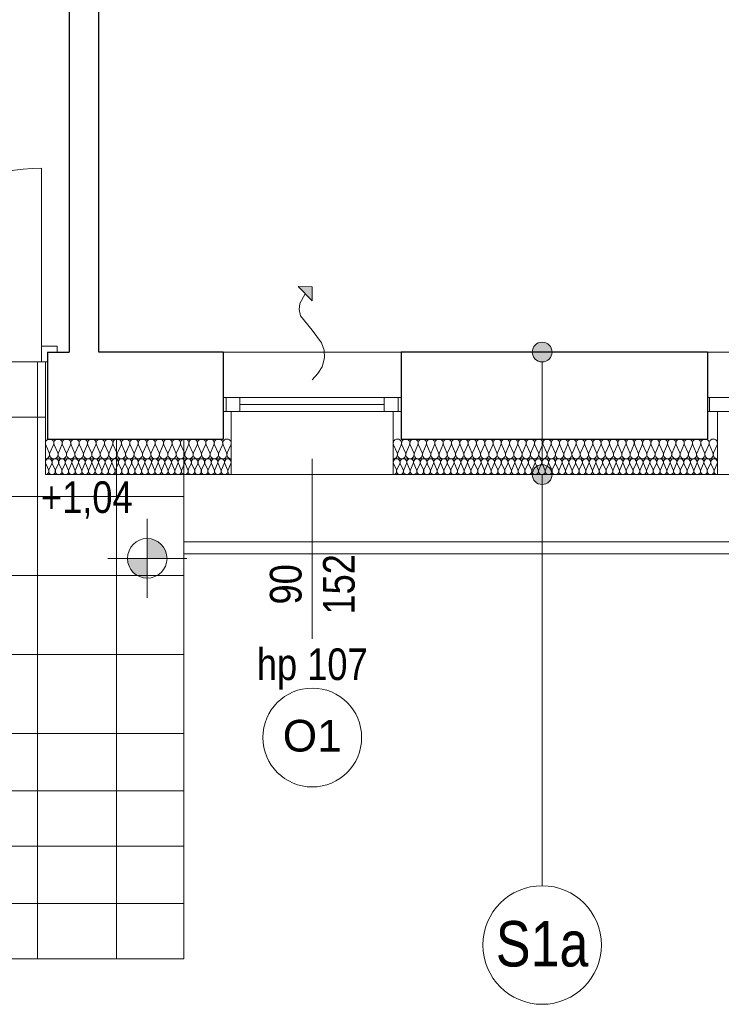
# Model space of a CAD drawing. Extents: x -558982 to 5119495, y -5290134 to 97908.
# Tile 225 of 256: x -432738 to -429188, y -23460 to -18479. Entities that reach past the tile are written whole.
import ezdxf

# ---------------------------------------------------------------- set-up
doc = ezdxf.new("R2010")
doc.units = 0
doc.header["$MEASUREMENT"] = 0
for name, color, linetype in [('A-Okna', 252, 'Continuous'), ('Arch ocieplenie', 252, 'Continuous'), ('Arch opisy', 252, 'Continuous'), ('Inwent Izolacje', 252, 'Continuous'), ('INWENT RZĘDNE', 252, 'Continuous')]:
    doc.layers.add(name, color=color, linetype=linetype)
for name, color, linetype, lineweight in [('A-Okna_Nr_Pióra__9', 252, 'Continuous', 13), ('Arch drzwi_Nr_Pióra__10', 252, 'Continuous', 18), ('Arch ocieplenie_Nr_Pióra__9', 252, 'Continuous', 13), ('Arch opisy okien_Nr_Pióra__9', 252, 'Continuous', 13), ('Arch opisy_Nr_Pióra__1', 252, 'Continuous', 25), ('Arch opisy_Nr_Pióra__21', 252, 'Continuous', 9), ('Arch opisy_Nr_Pióra__9', 252, 'Continuous', 13), ('Arch teren_Nr_Pióra__5', 252, 'Continuous', 13), ('Arch wykończenie_Nr_Pióra__3', 252, 'Continuous', 18), ('Arch wykończenie_Nr_Pióra__81', 252, 'Continuous', 9), ('Inwent Izolacje_Nr_Pióra__2', 252, 'Continuous', 13), ('INWENT RZĘDNE_Nr_Pióra__21', 252, 'Continuous', 9), ('INWENT. OKNA_Nr_Pióra__21', 252, 'Continuous', 9), ('INWENT. OKNA_Nr_Pióra__5', 252, 'Continuous', 13), ('INWENT.ŚCIANY_Nr_Pióra__1', 252, 'Continuous', 25), ('INWENT.ŚCIANY_Nr_Pióra__2', 252, 'Continuous', 13), ('INWENT.ŚCIANY_Nr_Pióra__21', 252, 'Continuous', 9), ('Istniejące schody_Nr_Pióra__5', 252, 'Continuous', 13)]:
    doc.layers.add(name, color=color, linetype=linetype, lineweight=lineweight)
doc.styles.add('GENERATED_STYLE_10', font='arial.ttf')
doc.styles.add('GENERATED_STYLE_2', font='ARIALN.TTF')
doc.styles.add('GENERATED_STYLE_5', font='ARIALN.TTF')

# ---------------------------------------------------------------- blocks, each defined once
blk = doc.blocks.new('Izolacja cieplna 14_6', base_point=(-421804.9, 22732.6))
at = {"layer": 'Arch ocieplenie_Nr_Pióra__9', "linetype": 'Continuous'}
for p, q in [((-421803.5, 22788.8), (-421789.3, 22756.5)), ((-421786.4, 22756.5), (-421772.2, 22788.8)), ((-421769.3, 22788.8), (-421755.1, 22756.5)), ((-421752.3, 22756.5), (-421738, 22788.8)), ((-421735.2, 22788.8), (-421721, 22756.5)), ((-421718.1, 22756.5), (-421703.9, 22788.8)), ((-421701, 22788.8), (-421686.8, 22756.5)), ((-421683.9, 22756.5), (-421669.7, 22788.8)), ((-421666.8, 22788.8), (-421652.6, 22756.5)), ((-421649.8, 22756.5), (-421635.5, 22788.8)), ((-421632.7, 22788.8), (-421618.5, 22756.5)), ((-421615.6, 22756.5), (-421601.4, 22788.8)), ((-421598.5, 22788.8), (-421584.3, 22756.5)), ((-421581.4, 22756.5), (-421567.2, 22788.8)), ((-421564.3, 22788.8), (-421550.1, 22756.5)), ((-421547.3, 22756.5), (-421533, 22788.8)), ((-421530.2, 22788.8), (-421516, 22756.5)), ((-421513.1, 22756.5), (-421498.9, 22788.8)), ((-421496, 22788.8), (-421481.8, 22756.5)), ((-421478.9, 22756.5), (-421464.7, 22788.8)), ((-421461.8, 22788.8), (-421447.6, 22756.5)), ((-421444.8, 22756.5), (-421430.5, 22788.8)), ((-421427.7, 22788.8), (-421413.5, 22756.5)), ((-421410.6, 22756.5), (-421396.4, 22788.8)), ((-421393.5, 22788.8), (-421379.3, 22756.5)), ((-421376.4, 22756.5), (-421362.2, 22788.8)), ((-421359.3, 22788.8), (-421345.1, 22756.5)), ((-421342.3, 22756.5), (-421328, 22788.8)), ((-421325.2, 22788.8), (-421311, 22756.5)), ((-421308.1, 22756.5), (-421293.9, 22788.8)), ((-421291, 22788.8), (-421276.8, 22756.5)), ((-421273.9, 22756.5), (-421259.7, 22788.8)), ((-421256.8, 22788.8), (-421242.6, 22756.5)), ((-421239.8, 22756.5), (-421225.5, 22788.8)), ((-421222.7, 22788.8), (-421208.5, 22756.5)), ((-421205.6, 22756.5), (-421191.4, 22788.8)), ((-421188.5, 22788.8), (-421174.3, 22756.5)), ((-421171.4, 22756.5), (-421157.2, 22788.8)), ((-421154.3, 22788.8), (-421140.1, 22756.5)), ((-421137.3, 22756.5), (-421123, 22788.8)), ((-421120.2, 22788.8), (-421106, 22756.5)), ((-421103.1, 22756.5), (-421088.9, 22788.8)), ((-421086, 22788.8), (-421071.8, 22756.5)), ((-421068.9, 22756.5), (-421054.7, 22788.8)), ((-421051.8, 22788.8), (-421037.6, 22756.5)), ((-421034.8, 22756.5), (-421020.5, 22788.8)), ((-421017.7, 22788.8), (-421003.5, 22756.5)), ((-421000.6, 22756.5), (-420986.4, 22788.8)), ((-420983.5, 22788.8), (-420969.3, 22756.5)), ((-420966.4, 22756.5), (-420952.2, 22788.8)), ((-420949.3, 22788.8), (-420935.1, 22756.5)), ((-420932.3, 22756.5), (-420918, 22788.8)), ((-420915.2, 22788.8), (-420901, 22756.5)), ((-420898.1, 22756.5), (-420883.9, 22788.8)), ((-420881, 22788.8), (-420866.8, 22756.5)), ((-420863.9, 22756.5), (-420849.7, 22788.8)), ((-420846.8, 22788.8), (-420832.6, 22756.5)), ((-420829.8, 22756.5), (-420815.5, 22788.8)), ((-420812.7, 22788.8), (-420798.5, 22756.5)), ((-420795.6, 22756.5), (-420781.4, 22788.8)), ((-420778.5, 22788.8), (-420764.3, 22756.5)), ((-420761.4, 22756.5), (-420747.2, 22788.8)), ((-420744.3, 22788.8), (-420730.1, 22756.5)), ((-420727.3, 22756.5), (-420713, 22788.8)), ((-420710.2, 22788.8), (-420696, 22756.5)), ((-420693.1, 22756.5), (-420678.9, 22788.8)), ((-420676, 22788.8), (-420661.8, 22756.5)), ((-420658.9, 22756.5), (-420644.7, 22788.8)), ((-420641.8, 22788.8), (-420627.6, 22756.5)), ((-420624.8, 22756.5), (-420610.5, 22788.8)), ((-420607.7, 22788.8), (-420593.5, 22756.5)), ((-420590.6, 22756.5), (-420576.4, 22788.8)), ((-420573.5, 22788.8), (-420559.3, 22756.5)), ((-420556.4, 22756.5), (-420542.2, 22788.8)), ((-420539.3, 22788.8), (-420525.1, 22756.5)), ((-420522.3, 22756.5), (-420508, 22788.8)), ((-420505.2, 22788.8), (-420491, 22756.5)), ((-420488.1, 22756.5), (-420473.9, 22788.8)), ((-420471, 22788.8), (-420456.8, 22756.5)), ((-420453.9, 22756.5), (-420439.7, 22788.8)), ((-420436.8, 22788.8), (-420422.6, 22756.5)), ((-420419.8, 22756.5), (-420405.5, 22788.8)), ((-420402.7, 22788.8), (-420388.5, 22756.5)), ((-420385.6, 22756.5), (-420371.4, 22788.8)), ((-420368.5, 22788.8), (-420354.3, 22756.5)), ((-420351.4, 22756.5), (-420337.2, 22788.8)), ((-420334.3, 22788.8), (-420320.1, 22756.5)), ((-420317.3, 22756.5), (-420303, 22788.8)), ((-420300.2, 22788.8), (-420286, 22756.5)), ((-420283.1, 22756.5), (-420268.9, 22788.8)), ((-420266, 22788.8), (-420251.8, 22756.5)), ((-420248.9, 22756.5), (-420234.7, 22788.8)), ((-420231.8, 22788.8), (-420217.6, 22756.5)), ((-420214.8, 22756.5), (-420200.5, 22788.8)), ((-420197.7, 22788.8), (-420183.5, 22756.5)), ((-420180.6, 22756.5), (-420166.4, 22788.8))]:
    blk.add_line(p, q, dxfattribs=at)
for centre, start_param, end_param in [((-421787.9, 22795.6), 5.870392, 9.837571), ((-421753.7, 22795.6), 5.870392, 9.837571), ((-421719.5, 22795.6), 5.870392, 9.837571), ((-421685.4, 22795.6), 5.870392, 9.837571), ((-421651.2, 22795.6), 5.870392, 9.837571), ((-421617, 22795.6), 5.870392, 9.837571), ((-421582.9, 22795.6), 5.870392, 9.837571), ((-421548.7, 22795.6), 5.870392, 9.837571), ((-421514.5, 22795.6), 5.870392, 9.837571), ((-421480.4, 22795.6), 5.870392, 9.837571), ((-421446.2, 22795.6), 5.870392, 9.837571), ((-421412, 22795.6), 5.870392, 9.837571), ((-421377.9, 22795.6), 5.870392, 9.837571), ((-421343.7, 22795.6), 5.870392, 9.837571), ((-421309.5, 22795.6), 5.870392, 9.837571), ((-421275.4, 22795.6), 5.870392, 9.837571), ((-421241.2, 22795.6), 5.870392, 9.837571), ((-421207, 22795.6), 5.870392, 9.837571), ((-421172.9, 22795.6), 5.870392, 9.837571), ((-421138.7, 22795.6), 5.870392, 9.837571), ((-421104.5, 22795.6), 5.870392, 9.837571), ((-421070.4, 22795.6), 5.870392, 9.837571), ((-421036.2, 22795.6), 5.870392, 9.837571), ((-421002, 22795.6), 5.870392, 9.837571), ((-420967.9, 22795.6), 5.870392, 9.837571), ((-420933.7, 22795.6), 5.870392, 9.837571), ((-420899.5, 22795.6), 5.870392, 9.837571), ((-420865.4, 22795.6), 5.870392, 9.837571), ((-420831.2, 22795.6), 5.870392, 9.837571), ((-420797, 22795.6), 5.870392, 9.837571), ((-420762.9, 22795.6), 5.870392, 9.837571), ((-420728.7, 22795.6), 5.870392, 9.837571), ((-420694.5, 22795.6), 5.870392, 9.837571), ((-420660.4, 22795.6), 5.870392, 9.837571), ((-420626.2, 22795.6), 5.870392, 9.837571), ((-420592, 22795.6), 5.870392, 9.837571), ((-420557.9, 22795.6), 5.870392, 9.837571), ((-420523.7, 22795.6), 5.870392, 9.837571), ((-420489.5, 22795.6), 5.870392, 9.837571), ((-420455.4, 22795.6), 5.870392, 9.837571), ((-420421.2, 22795.6), 5.870392, 9.837571), ((-420387, 22795.6), 5.870392, 9.837571), ((-420352.9, 22795.6), 5.870392, 9.837571), ((-420318.7, 22795.6), 5.870392, 9.837571), ((-420284.5, 22795.6), 5.870392, 9.837571), ((-420250.4, 22795.6), 5.870392, 9.837571), ((-420216.2, 22795.6), 5.870392, 9.837571), ((-420182, 22795.6), 5.870392, 9.837571), ((-421804.9, 22749.6), 4.712389, 6.695979), ((-421770.8, 22749.6), 2.7288, 6.695979), ((-421736.6, 22749.6), 2.7288, 6.695979), ((-421702.4, 22749.6), 2.7288, 6.695979), ((-421668.3, 22749.6), 2.7288, 6.695979), ((-421634.1, 22749.6), 2.7288, 6.695979), ((-421599.9, 22749.6), 2.7288, 6.695979), ((-421565.8, 22749.6), 2.7288, 6.695979), ((-421531.6, 22749.6), 2.7288, 6.695979), ((-421497.4, 22749.6), 2.7288, 6.695979), ((-421463.3, 22749.6), 2.7288, 6.695979), ((-421429.1, 22749.6), 2.7288, 6.695979), ((-421394.9, 22749.6), 2.7288, 6.695979), ((-421360.8, 22749.6), 2.7288, 6.695979), ((-421326.6, 22749.6), 2.7288, 6.695979), ((-421292.4, 22749.6), 2.7288, 6.695979), ((-421258.3, 22749.6), 2.7288, 6.695979), ((-421224.1, 22749.6), 2.7288, 6.695979), ((-421189.9, 22749.6), 2.7288, 6.695979), ((-421155.8, 22749.6), 2.7288, 6.695979), ((-421121.6, 22749.6), 2.7288, 6.695979), ((-421087.4, 22749.6), 2.7288, 6.695979), ((-421053.3, 22749.6), 2.7288, 6.695979), ((-421019.1, 22749.6), 2.7288, 6.695979), ((-420984.9, 22749.6), 2.7288, 6.695979), ((-420950.8, 22749.6), 2.7288, 6.695979), ((-420916.6, 22749.6), 2.7288, 6.695979), ((-420882.4, 22749.6), 2.7288, 6.695979), ((-420848.3, 22749.6), 2.7288, 6.695979), ((-420814.1, 22749.6), 2.7288, 6.695979), ((-420779.9, 22749.6), 2.7288, 6.695979), ((-420745.8, 22749.6), 2.7288, 6.695979), ((-420711.6, 22749.6), 2.7288, 6.695979), ((-420677.4, 22749.6), 2.7288, 6.695979), ((-420643.3, 22749.6), 2.7288, 6.695979), ((-420609.1, 22749.6), 2.7288, 6.695979), ((-420574.9, 22749.6), 2.7288, 6.695979), ((-420540.8, 22749.6), 2.7288, 6.695979), ((-420506.6, 22749.6), 2.7288, 6.695979), ((-420472.4, 22749.6), 2.7288, 6.695979), ((-420438.3, 22749.6), 2.7288, 6.695979), ((-420404.1, 22749.6), 2.7288, 6.695979), ((-420369.9, 22749.6), 2.7288, 6.695979), ((-420335.8, 22749.6), 2.7288, 6.695979), ((-420301.6, 22749.6), 2.7288, 6.695979), ((-420267.4, 22749.6), 2.7288, 6.695979), ((-420233.3, 22749.6), 2.7288, 6.695979), ((-420199.1, 22749.6), 2.7288, 6.695979), ((-420164.9, 22749.6), 2.7288, 4.712389)]:
    blk.add_ellipse(centre, major_axis=(17.1, 0), ratio=0.995959, start_param=start_param, end_param=end_param, dxfattribs=at)
blk = doc.blocks.new('Izolacja cieplna 14_7', base_point=(-423564.9, 22732.6))
at = {"layer": 'Arch ocieplenie_Nr_Pióra__9', "linetype": 'Continuous'}
for p, q in [((-423563.5, 22788.8), (-423549.6, 22756.5)), ((-423546.8, 22756.5), (-423532.8, 22788.8)), ((-423530, 22788.8), (-423516, 22756.5)), ((-423513.2, 22756.5), (-423499.2, 22788.8)), ((-423496.4, 22788.8), (-423482.4, 22756.5)), ((-423479.6, 22756.5), (-423465.6, 22788.8)), ((-423462.8, 22788.8), (-423448.9, 22756.5)), ((-423446, 22756.5), (-423432.1, 22788.8)), ((-423429.3, 22788.8), (-423415.3, 22756.5)), ((-423412.5, 22756.5), (-423398.5, 22788.8)), ((-423395.7, 22788.8), (-423381.7, 22756.5)), ((-423378.9, 22756.5), (-423364.9, 22788.8)), ((-423362.1, 22788.8), (-423348.1, 22756.5)), ((-423345.3, 22756.5), (-423331.4, 22788.8)), ((-423328.5, 22788.8), (-423314.6, 22756.5)), ((-423311.8, 22756.5), (-423297.8, 22788.8)), ((-423295, 22788.8), (-423281, 22756.5)), ((-423278.2, 22756.5), (-423264.2, 22788.8)), ((-423261.4, 22788.8), (-423247.4, 22756.5)), ((-423244.6, 22756.5), (-423230.6, 22788.8)), ((-423227.8, 22788.8), (-423213.9, 22756.5)), ((-423211, 22756.5), (-423197.1, 22788.8)), ((-423194.3, 22788.8), (-423180.3, 22756.5)), ((-423177.5, 22756.5), (-423163.5, 22788.8)), ((-423160.7, 22788.8), (-423146.7, 22756.5)), ((-423143.9, 22756.5), (-423129.9, 22788.8)), ((-423127.1, 22788.8), (-423113.1, 22756.5)), ((-423110.3, 22756.5), (-423096.4, 22788.8)), ((-423093.5, 22788.8), (-423079.6, 22756.5)), ((-423076.8, 22756.5), (-423062.8, 22788.8)), ((-423060, 22788.8), (-423046, 22756.5)), ((-423043.2, 22756.5), (-423029.2, 22788.8)), ((-423026.4, 22788.8), (-423012.4, 22756.5)), ((-423009.6, 22756.5), (-422995.6, 22788.8)), ((-422992.8, 22788.8), (-422978.9, 22756.5)), ((-422976, 22756.5), (-422962.1, 22788.8)), ((-422959.3, 22788.8), (-422945.3, 22756.5)), ((-422942.5, 22756.5), (-422928.5, 22788.8)), ((-422925.7, 22788.8), (-422911.7, 22756.5)), ((-422908.9, 22756.5), (-422894.9, 22788.8)), ((-422892.1, 22788.8), (-422878.1, 22756.5)), ((-422875.3, 22756.5), (-422861.4, 22788.8)), ((-422858.5, 22788.8), (-422844.6, 22756.5)), ((-422841.8, 22756.5), (-422827.8, 22788.8)), ((-422825, 22788.8), (-422811, 22756.5)), ((-422808.2, 22756.5), (-422794.2, 22788.8)), ((-422791.4, 22788.8), (-422777.4, 22756.5)), ((-422774.6, 22756.5), (-422760.6, 22788.8)), ((-422757.8, 22788.8), (-422743.9, 22756.5)), ((-422741, 22756.5), (-422727.1, 22788.8)), ((-422724.3, 22788.8), (-422710.3, 22756.5)), ((-422707.5, 22756.5), (-422693.5, 22788.8)), ((-422690.7, 22788.8), (-422676.7, 22756.5)), ((-422673.9, 22756.5), (-422659.9, 22788.8)), ((-422657.1, 22788.8), (-422643.1, 22756.5)), ((-422640.3, 22756.5), (-422626.4, 22788.8))]:
    blk.add_line(p, q, dxfattribs=at)
for centre, start_param, end_param in [((-423548.2, 22795.6), 4.299595, 8.266775), ((-423514.6, 22795.6), 4.299595, 8.266775), ((-423481, 22795.6), 4.299595, 8.266775), ((-423447.4, 22795.6), 4.299595, 8.266775), ((-423413.9, 22795.6), 4.299595, 8.266775), ((-423380.3, 22795.6), 4.299595, 8.266775), ((-423346.7, 22795.6), 4.299595, 8.266775), ((-423313.2, 22795.6), 4.299595, 8.266775), ((-423279.6, 22795.6), 4.299595, 8.266775), ((-423246, 22795.6), 4.299595, 8.266775), ((-423212.4, 22795.6), 4.299595, 8.266775), ((-423178.9, 22795.6), 4.299595, 8.266775), ((-423145.3, 22795.6), 4.299595, 8.266775), ((-423111.7, 22795.6), 4.299595, 8.266775), ((-423078.2, 22795.6), 4.299595, 8.266775), ((-423044.6, 22795.6), 4.299595, 8.266775), ((-423011, 22795.6), 4.299595, 8.266775), ((-422977.4, 22795.6), 4.299595, 8.266775), ((-422943.9, 22795.6), 4.299595, 8.266775), ((-422910.3, 22795.6), 4.299595, 8.266775), ((-422876.7, 22795.6), 4.299595, 8.266775), ((-422843.2, 22795.6), 4.299595, 8.266775), ((-422809.6, 22795.6), 4.299595, 8.266775), ((-422776, 22795.6), 4.299595, 8.266775), ((-422742.4, 22795.6), 4.299595, 8.266775), ((-422708.9, 22795.6), 4.299595, 8.266775), ((-422675.3, 22795.6), 4.299595, 8.266775), ((-422641.7, 22795.6), 4.299595, 8.266775), ((-423564.9, 22749.6), 3.141593, 5.125182), ((-423531.4, 22749.6), 1.158004, 5.125183), ((-423497.8, 22749.6), 1.158004, 5.125183), ((-423464.2, 22749.6), 1.158004, 5.125183), ((-423430.7, 22749.6), 1.158004, 5.125183), ((-423397.1, 22749.6), 1.158004, 5.125183), ((-423363.5, 22749.6), 1.158004, 5.125183), ((-423329.9, 22749.6), 1.158004, 5.125183), ((-423296.4, 22749.6), 1.158004, 5.125183), ((-423262.8, 22749.6), 1.158004, 5.125183), ((-423229.2, 22749.6), 1.158004, 5.125183), ((-423195.7, 22749.6), 1.158004, 5.125183), ((-423162.1, 22749.6), 1.158004, 5.125183), ((-423128.5, 22749.6), 1.158004, 5.125183), ((-423094.9, 22749.6), 1.158004, 5.125183), ((-423061.4, 22749.6), 1.158004, 5.125183), ((-423027.8, 22749.6), 1.158004, 5.125183), ((-422994.2, 22749.6), 1.158004, 5.125183), ((-422960.7, 22749.6), 1.158004, 5.125183), ((-422927.1, 22749.6), 1.158004, 5.125183), ((-422893.5, 22749.6), 1.158004, 5.125183), ((-422859.9, 22749.6), 1.158004, 5.125183), ((-422826.4, 22749.6), 1.158004, 5.125183), ((-422792.8, 22749.6), 1.158004, 5.125183), ((-422759.2, 22749.6), 1.158004, 5.125183), ((-422725.7, 22749.6), 1.158004, 5.125183), ((-422692.1, 22749.6), 1.158004, 5.125183), ((-422658.5, 22749.6), 1.158004, 5.125183), ((-422624.9, 22749.6), 1.158004, 3.141593)]:
    blk.add_ellipse(centre, major_axis=(0, 17), ratio=0.986557, start_param=start_param, end_param=end_param, dxfattribs=at)
blk = doc.blocks.new('Izolacja cieplna 14_258', base_point=(-423564.9, 22812.6))
at = {"layer": 'Inwent Izolacje_Nr_Pióra__2', "linetype": 'Continuous'}
for p, q in [((-423563.2, 22882.8), (-423545.4, 22842.4)), ((-423541.8, 22842.4), (-423524, 22882.8)), ((-423520.4, 22882.8), (-423502.7, 22842.4)), ((-423499.1, 22842.4), (-423481.3, 22882.8)), ((-423477.7, 22882.8), (-423459.9, 22842.4)), ((-423456.3, 22842.4), (-423438.6, 22882.8)), ((-423435, 22882.8), (-423417.2, 22842.4)), ((-423413.6, 22842.4), (-423395.8, 22882.8)), ((-423392.2, 22882.8), (-423374.5, 22842.4)), ((-423370.9, 22842.4), (-423353.1, 22882.8)), ((-423349.5, 22882.8), (-423331.7, 22842.4)), ((-423328.2, 22842.4), (-423310.4, 22882.8)), ((-423306.8, 22882.8), (-423289, 22842.4)), ((-423285.4, 22842.4), (-423267.7, 22882.8)), ((-423264.1, 22882.8), (-423246.3, 22842.4)), ((-423242.7, 22842.4), (-423224.9, 22882.8)), ((-423221.3, 22882.8), (-423203.6, 22842.4)), ((-423200, 22842.4), (-423182.2, 22882.8)), ((-423178.6, 22882.8), (-423160.8, 22842.4)), ((-423157.2, 22842.4), (-423139.5, 22882.8)), ((-423135.9, 22882.8), (-423118.1, 22842.4)), ((-423114.5, 22842.4), (-423096.7, 22882.8)), ((-423093.2, 22882.8), (-423075.4, 22842.4)), ((-423071.8, 22842.4), (-423054, 22882.8)), ((-423050.4, 22882.8), (-423032.7, 22842.4)), ((-423029.1, 22842.4), (-423011.3, 22882.8)), ((-423007.7, 22882.8), (-422989.9, 22842.4)), ((-422986.3, 22842.4), (-422968.6, 22882.8)), ((-422965, 22882.8), (-422947.2, 22842.4)), ((-422943.6, 22842.4), (-422925.8, 22882.8)), ((-422922.2, 22882.8), (-422904.5, 22842.4)), ((-422900.9, 22842.4), (-422883.1, 22882.8)), ((-422879.5, 22882.8), (-422861.7, 22842.4)), ((-422858.2, 22842.4), (-422840.4, 22882.8)), ((-422836.8, 22882.8), (-422819, 22842.4)), ((-422815.4, 22842.4), (-422797.7, 22882.8)), ((-422794.1, 22882.8), (-422776.3, 22842.4)), ((-422772.7, 22842.4), (-422754.9, 22882.8)), ((-422751.3, 22882.8), (-422733.6, 22842.4)), ((-422730, 22842.4), (-422712.2, 22882.8)), ((-422708.6, 22882.8), (-422690.8, 22842.4)), ((-422687.2, 22842.4), (-422669.5, 22882.8)), ((-422665.9, 22882.8), (-422648.1, 22842.4)), ((-422644.5, 22842.4), (-422626.7, 22882.8))]:
    blk.add_line(p, q, dxfattribs=at)
for centre, start_param, end_param in [((-423543.6, 22891.3), 5.870392, 9.837571), ((-423500.9, 22891.3), 5.870392, 9.837571), ((-423458.1, 22891.3), 5.870392, 9.837571), ((-423415.4, 22891.3), 5.870392, 9.837571), ((-423372.7, 22891.3), 5.870392, 9.837571), ((-423329.9, 22891.3), 5.870392, 9.837571), ((-423287.2, 22891.3), 5.870392, 9.837571), ((-423244.5, 22891.3), 5.870392, 9.837571), ((-423201.8, 22891.3), 5.870392, 9.837571), ((-423159, 22891.3), 5.870392, 9.837571), ((-423116.3, 22891.3), 5.870392, 9.837571), ((-423073.6, 22891.3), 5.870392, 9.837571), ((-423030.9, 22891.3), 5.870392, 9.837571), ((-422988.1, 22891.3), 5.870392, 9.837571), ((-422945.4, 22891.3), 5.870392, 9.837571), ((-422902.7, 22891.3), 5.870392, 9.837571), ((-422859.9, 22891.3), 5.870392, 9.837571), ((-422817.2, 22891.3), 5.870392, 9.837571), ((-422774.5, 22891.3), 5.870392, 9.837571), ((-422731.8, 22891.3), 5.870392, 9.837571), ((-422689, 22891.3), 5.870392, 9.837571), ((-422646.3, 22891.3), 5.870392, 9.837571), ((-423564.9, 22833.9), 4.712389, 6.695979), ((-423522.2, 22833.9), 2.7288, 6.695979), ((-423479.5, 22833.9), 2.7288, 6.695979), ((-423436.8, 22833.9), 2.7288, 6.695979), ((-423394, 22833.9), 2.7288, 6.695979), ((-423351.3, 22833.9), 2.7288, 6.695979), ((-423308.6, 22833.9), 2.7288, 6.695979), ((-423265.9, 22833.9), 2.7288, 6.695979), ((-423223.1, 22833.9), 2.7288, 6.695979), ((-423180.4, 22833.9), 2.7288, 6.695979), ((-423137.7, 22833.9), 2.7288, 6.695979), ((-423094.9, 22833.9), 2.7288, 6.695979), ((-423052.2, 22833.9), 2.7288, 6.695979), ((-423009.5, 22833.9), 2.7288, 6.695979), ((-422966.8, 22833.9), 2.7288, 6.695979), ((-422924, 22833.9), 2.7288, 6.695979), ((-422881.3, 22833.9), 2.7288, 6.695979), ((-422838.6, 22833.9), 2.7288, 6.695979), ((-422795.9, 22833.9), 2.7288, 6.695979), ((-422753.1, 22833.9), 2.7288, 6.695979), ((-422710.4, 22833.9), 2.7288, 6.695979), ((-422667.7, 22833.9), 2.7288, 6.695979), ((-422624.9, 22833.9), 2.7288, 4.712389)]:
    blk.add_ellipse(centre, major_axis=(21.4, 0), ratio=0.995514, start_param=start_param, end_param=end_param, dxfattribs=at)
blk = doc.blocks.new('Izolacja cieplna 14_259', base_point=(-421804.9, 22812.6))
at = {"layer": 'Inwent Izolacje_Nr_Pióra__2', "linetype": 'Continuous'}
for p, q in [((-421803.2, 22882.8), (-421785.7, 22842.4)), ((-421782.2, 22842.4), (-421764.7, 22882.8)), ((-421761.1, 22882.8), (-421743.6, 22842.4)), ((-421740.1, 22842.4), (-421722.6, 22882.8)), ((-421719.1, 22882.8), (-421701.6, 22842.4)), ((-421698.1, 22842.4), (-421680.6, 22882.8)), ((-421677, 22882.8), (-421659.5, 22842.4)), ((-421656, 22842.4), (-421638.5, 22882.8)), ((-421635, 22882.8), (-421617.5, 22842.4)), ((-421614, 22842.4), (-421596.5, 22882.8)), ((-421592.9, 22882.8), (-421575.4, 22842.4)), ((-421571.9, 22842.4), (-421554.4, 22882.8)), ((-421550.9, 22882.8), (-421533.4, 22842.4)), ((-421529.8, 22842.4), (-421512.4, 22882.8)), ((-421508.8, 22882.8), (-421491.3, 22842.4)), ((-421487.8, 22842.4), (-421470.3, 22882.8)), ((-421466.8, 22882.8), (-421449.3, 22842.4)), ((-421445.7, 22842.4), (-421428.3, 22882.8)), ((-421424.7, 22882.8), (-421407.2, 22842.4)), ((-421403.7, 22842.4), (-421386.2, 22882.8)), ((-421382.7, 22882.8), (-421365.2, 22842.4)), ((-421361.6, 22842.4), (-421344.1, 22882.8)), ((-421340.6, 22882.8), (-421323.1, 22842.4)), ((-421319.6, 22842.4), (-421302.1, 22882.8)), ((-421298.6, 22882.8), (-421281.1, 22842.4)), ((-421277.5, 22842.4), (-421260, 22882.8)), ((-421256.5, 22882.8), (-421239, 22842.4)), ((-421235.5, 22842.4), (-421218, 22882.8)), ((-421214.5, 22882.8), (-421197, 22842.4)), ((-421193.4, 22842.4), (-421175.9, 22882.8)), ((-421172.4, 22882.8), (-421154.9, 22842.4)), ((-421151.4, 22842.4), (-421133.9, 22882.8)), ((-421130.4, 22882.8), (-421112.9, 22842.4)), ((-421109.3, 22842.4), (-421091.8, 22882.8)), ((-421088.3, 22882.8), (-421070.8, 22842.4)), ((-421067.3, 22842.4), (-421049.8, 22882.8)), ((-421046.3, 22882.8), (-421028.8, 22842.4)), ((-421025.2, 22842.4), (-421007.7, 22882.8)), ((-421004.2, 22882.8), (-420986.7, 22842.4)), ((-420983.2, 22842.4), (-420965.7, 22882.8)), ((-420962.2, 22882.8), (-420944.7, 22842.4)), ((-420941.1, 22842.4), (-420923.6, 22882.8)), ((-420920.1, 22882.8), (-420902.6, 22842.4)), ((-420899.1, 22842.4), (-420881.6, 22882.8)), ((-420878.1, 22882.8), (-420860.6, 22842.4)), ((-420857, 22842.4), (-420839.5, 22882.8)), ((-420836, 22882.8), (-420818.5, 22842.4)), ((-420815, 22842.4), (-420797.5, 22882.8)), ((-420793.9, 22882.8), (-420776.5, 22842.4)), ((-420772.9, 22842.4), (-420755.4, 22882.8)), ((-420751.9, 22882.8), (-420734.4, 22842.4)), ((-420730.9, 22842.4), (-420713.4, 22882.8)), ((-420709.8, 22882.8), (-420692.4, 22842.4)), ((-420688.8, 22842.4), (-420671.3, 22882.8)), ((-420667.8, 22882.8), (-420650.3, 22842.4)), ((-420646.8, 22842.4), (-420629.3, 22882.8)), ((-420625.7, 22882.8), (-420608.3, 22842.4)), ((-420604.7, 22842.4), (-420587.2, 22882.8)), ((-420583.7, 22882.8), (-420566.2, 22842.4)), ((-420562.7, 22842.4), (-420545.2, 22882.8)), ((-420541.6, 22882.8), (-420524.1, 22842.4)), ((-420520.6, 22842.4), (-420503.1, 22882.8)), ((-420499.6, 22882.8), (-420482.1, 22842.4)), ((-420478.6, 22842.4), (-420461.1, 22882.8)), ((-420457.5, 22882.8), (-420440, 22842.4)), ((-420436.5, 22842.4), (-420419, 22882.8)), ((-420415.5, 22882.8), (-420398, 22842.4)), ((-420394.5, 22842.4), (-420377, 22882.8)), ((-420373.4, 22882.8), (-420355.9, 22842.4)), ((-420352.4, 22842.4), (-420334.9, 22882.8)), ((-420331.4, 22882.8), (-420313.9, 22842.4)), ((-420310.4, 22842.4), (-420292.9, 22882.8)), ((-420289.3, 22882.8), (-420271.8, 22842.4)), ((-420268.3, 22842.4), (-420250.8, 22882.8)), ((-420247.3, 22882.8), (-420229.8, 22842.4)), ((-420226.3, 22842.4), (-420208.8, 22882.8)), ((-420205.2, 22882.8), (-420187.7, 22842.4)), ((-420184.2, 22842.4), (-420166.7, 22882.8))]:
    blk.add_line(p, q, dxfattribs=at)
for centre, start_param, end_param in [((-421783.9, 22891.3), 4.299595, 8.266775), ((-421741.9, 22891.3), 4.299595, 8.266775), ((-421699.8, 22891.3), 4.299595, 8.266775), ((-421657.8, 22891.3), 4.299595, 8.266775), ((-421615.7, 22891.3), 4.299595, 8.266775), ((-421573.7, 22891.3), 4.299595, 8.266775), ((-421531.6, 22891.3), 4.299595, 8.266775), ((-421489.6, 22891.3), 4.299595, 8.266775), ((-421447.5, 22891.3), 4.299595, 8.266775), ((-421405.5, 22891.3), 4.299595, 8.266775), ((-421363.4, 22891.3), 4.299595, 8.266775), ((-421321.4, 22891.3), 4.299595, 8.266775), ((-421279.3, 22891.3), 4.299595, 8.266775), ((-421237.3, 22891.3), 4.299595, 8.266775), ((-421195.2, 22891.3), 4.299595, 8.266775), ((-421153.2, 22891.3), 4.299595, 8.266775), ((-421111.1, 22891.3), 4.299595, 8.266775), ((-421069, 22891.3), 4.299595, 8.266775), ((-421027, 22891.3), 4.299595, 8.266775), ((-420984.9, 22891.3), 4.299595, 8.266775), ((-420942.9, 22891.3), 4.299595, 8.266775), ((-420900.8, 22891.3), 4.299595, 8.266775), ((-420858.8, 22891.3), 4.299595, 8.266775), ((-420816.7, 22891.3), 4.299595, 8.266775), ((-420774.7, 22891.3), 4.299595, 8.266775), ((-420732.6, 22891.3), 4.299595, 8.266775), ((-420690.6, 22891.3), 4.299595, 8.266775), ((-420648.5, 22891.3), 4.299595, 8.266775), ((-420606.5, 22891.3), 4.299595, 8.266775), ((-420564.4, 22891.3), 4.299595, 8.266775), ((-420522.4, 22891.3), 4.299595, 8.266775), ((-420480.3, 22891.3), 4.299595, 8.266775), ((-420438.3, 22891.3), 4.299595, 8.266775), ((-420396.2, 22891.3), 4.299595, 8.266775), ((-420354.2, 22891.3), 4.299595, 8.266775), ((-420312.1, 22891.3), 4.299595, 8.266775), ((-420270.1, 22891.3), 4.299595, 8.266775), ((-420228, 22891.3), 4.299595, 8.266775), ((-420186, 22891.3), 4.299595, 8.266775), ((-421804.9, 22833.9), 3.141593, 5.125182), ((-421762.9, 22833.9), 1.158004, 5.125183), ((-421720.8, 22833.9), 1.158004, 5.125183), ((-421678.8, 22833.9), 1.158004, 5.125183), ((-421636.7, 22833.9), 1.158004, 5.125183), ((-421594.7, 22833.9), 1.158004, 5.125183), ((-421552.6, 22833.9), 1.158004, 5.125183), ((-421510.6, 22833.9), 1.158004, 5.125183), ((-421468.5, 22833.9), 1.158004, 5.125183), ((-421426.5, 22833.9), 1.158004, 5.125183), ((-421384.4, 22833.9), 1.158004, 5.125183), ((-421342.4, 22833.9), 1.158004, 5.125183), ((-421300.3, 22833.9), 1.158004, 5.125183), ((-421258.3, 22833.9), 1.158004, 5.125183), ((-421216.2, 22833.9), 1.158004, 5.125183), ((-421174.2, 22833.9), 1.158004, 5.125183), ((-421132.1, 22833.9), 1.158004, 5.125183), ((-421090.1, 22833.9), 1.158004, 5.125183), ((-421048, 22833.9), 1.158004, 5.125183), ((-421006, 22833.9), 1.158004, 5.125183), ((-420963.9, 22833.9), 1.158004, 5.125183), ((-420921.9, 22833.9), 1.158004, 5.125183), ((-420879.8, 22833.9), 1.158004, 5.125183), ((-420837.8, 22833.9), 1.158004, 5.125183), ((-420795.7, 22833.9), 1.158004, 5.125183), ((-420753.7, 22833.9), 1.158004, 5.125183), ((-420711.6, 22833.9), 1.158004, 5.125183), ((-420669.6, 22833.9), 1.158004, 5.125183), ((-420627.5, 22833.9), 1.158004, 5.125183), ((-420585.5, 22833.9), 1.158004, 5.125183), ((-420543.4, 22833.9), 1.158004, 5.125183), ((-420501.4, 22833.9), 1.158004, 5.125183), ((-420459.3, 22833.9), 1.158004, 5.125183), ((-420417.3, 22833.9), 1.158004, 5.125183), ((-420375.2, 22833.9), 1.158004, 5.125183), ((-420333.2, 22833.9), 1.158004, 5.125183), ((-420291.1, 22833.9), 1.158004, 5.125183), ((-420249.1, 22833.9), 1.158004, 5.125183), ((-420207, 22833.9), 1.158004, 5.125183), ((-420164.9, 22833.9), 1.158004, 3.141593)]:
    blk.add_ellipse(centre, major_axis=(0, 21.3), ratio=0.988613, start_param=start_param, end_param=end_param, dxfattribs=at)
blk = doc.blocks.new('Krzywa_6', base_point=(-422214.9, 23212.6))
at = {"layer": 'A-Okna_Nr_Pióra__9', "linetype": 'Continuous'}
blk.add_hatch(color=256, dxfattribs=at).paths.add_polyline_path([(-422214.9, 23683.2), (-422215.4, 23612.5), (-422285.7, 23683.6)], flags=0)
for p, q in [((-422214.9, 23683.2), (-422285.7, 23683.6)), ((-422215.4, 23612.5), (-422285.7, 23683.6)), ((-422214.9, 23683.2), (-422215.4, 23612.5))]:
    blk.add_line(p, q, dxfattribs=at)
at = {"layer": 'A-Okna_Nr_Pióra__9', "linetype": 'Continuous', "flags": 128}
blk.add_lwpolyline([(-422214.9, 23212.6), (-422185.8, 23243.8), (-422164.5, 23278.8), (-422152.3, 23323.5), (-422154.9, 23362.2), (-422167.8, 23398.7), (-422214.9, 23463.2), (-422274.6, 23536.5), (-422281.7, 23568.5), (-422277.7, 23598.4), (-422250.5, 23648)], dxfattribs=at)
blk = doc.blocks.new('Koty wysokościowe_16', base_point=(-423049.5, 22308.9))
at = {"layer": 'INWENT RZĘDNE_Nr_Pióra__21', "linetype": 'Continuous'}
for points in [[(-423049.5, 22308.9), (-422949.5, 22308.9), (-422957.1, 22347.2), (-422978.8, 22379.6), (-423011.2, 22401.3), (-423049.5, 22408.9)], [(-423049.5, 22308.9), (-423149.5, 22308.9), (-423141.9, 22270.7), (-423120.2, 22238.2), (-423087.8, 22216.5), (-423049.5, 22208.9)]]:
    blk.add_hatch(color=256, dxfattribs=at).paths.add_polyline_path(points, flags=0)
for p, q in [((-423049.5, 22108.9), (-423049.5, 22508.9)), ((-423249.5, 22308.9), (-422849.5, 22308.9))]:
    blk.add_line(p, q, dxfattribs=at)
blk.add_circle((-423049.5, 22308.9), 100, dxfattribs=at)
at = {"layer": 'INWENT RZĘDNE_Nr_Pióra__21', "insert": (-423587.3, 22508.9), "char_height": 160, "attachment_point": 7, "style": 'GENERATED_STYLE_2'}
blk.add_mtext('{+1,04}', dxfattribs=at)
blk = doc.blocks.new('Linia_52', base_point=(-421051.8, 22732.6))
at = {"layer": 'Arch opisy_Nr_Pióra__21', "linetype": 'Continuous'}
blk.add_line((-421051.8, 22732.6), (-421051.8, 20652.8), dxfattribs=at)
blk.add_circle((-421051.8, 20352.8), 300, dxfattribs=at)
blk = doc.blocks.new('Linia_53', base_point=(-421051.8, 23352.6))
at = {"layer": 'Arch opisy_Nr_Pióra__21', "linetype": 'Continuous'}
for points in [[(-421001.8, 23352.6), (-421005.6, 23371.7), (-421016.4, 23388), (-421032.7, 23398.8), (-421051.8, 23402.6), (-421070.9, 23398.8), (-421087.1, 23388), (-421098, 23371.7), (-421101.8, 23352.6), (-421098, 23333.5), (-421087.1, 23317.3), (-421070.9, 23306.4), (-421051.8, 23302.6), (-421032.7, 23306.4), (-421016.4, 23317.3), (-421005.6, 23333.5)], [(-421001.8, 22732.6), (-421005.6, 22751.7), (-421016.4, 22768), (-421032.7, 22778.8), (-421051.8, 22782.6), (-421070.9, 22778.8), (-421087.1, 22768), (-421098, 22751.7), (-421101.8, 22732.6), (-421098, 22713.5), (-421087.1, 22697.3), (-421070.9, 22686.4), (-421051.8, 22682.6), (-421032.7, 22686.4), (-421016.4, 22697.3), (-421005.6, 22713.5)]]:
    blk.add_hatch(color=256, dxfattribs=at).paths.add_polyline_path(points, flags=0)
blk.add_line((-421051.8, 23302.6), (-421051.8, 22782.6), dxfattribs=at)
for centre in [(-421051.8, 23352.6), (-421051.8, 22732.6)]:
    blk.add_circle(centre, 50, dxfattribs=at)

msp = doc.modelspace()

# ---------------------------------------------------------------- linework, layer by layer
at = {"layer": 'Arch drzwi_Nr_Pióra__10', "linetype": 'Continuous'}
for p, q in [((-432627.5, -20130.6), (-432627.5, -19230.6)), ((-432547.5, -20130.6), (-432627.5, -20130.6)), ((-432627.5, -20130.6), (-432627.5, -20210.6)), ((-432547.5, -20130.6), (-432547.5, -20160.6)), ((-432627.5, -20210.6), (-432597.5, -20210.6))]:
    msp.add_line(p, q, dxfattribs=at)
msp.add_arc((-432627.5, -20130.6), 900, 90, 180, dxfattribs=at)
at = {"layer": 'Arch opisy_Nr_Pióra__9', "linetype": 'Continuous'}
msp.add_circle((-431257.5, -22110.6), 250, dxfattribs=at)
at = {"layer": 'Arch teren_Nr_Pióra__5', "linetype": 'Continuous'}
for p, q in [((-423861.2, -21120.6), (-431907.5, -21120.6)), ((-423801.1, -21180.6), (-431907.5, -21180.6))]:
    msp.add_line(p, q, dxfattribs=at)
at = {"layer": 'Arch wykończenie_Nr_Pióra__3', "linetype": 'Continuous'}
for p, q in [((-432607.5, -20210.6), (-432607.5, -20780.6)), ((-431667.5, -20780.6), (-431667.5, -20460.6)), ((-430847.5, -20780.6), (-430847.5, -20460.6)), ((-429207.5, -20780.6), (-429207.5, -20460.6)), ((-432607.5, -20780.6), (-431667.5, -20780.6)), ((-430847.5, -20780.6), (-429207.5, -20780.6))]:
    msp.add_line(p, q, dxfattribs=at)
at = {"layer": 'Arch wykończenie_Nr_Pióra__81', "linetype": 'Continuous'}
for p, q in [((-433527.5, -20210.6), (-432627.5, -20210.6)), ((-432647.5, -20210.6), (-432647.5, -23230.6)), ((-432607.5, -20490.6), (-433547.5, -20490.6)), ((-431907.5, -20890.6), (-438897.5, -20890.6)), ((-431907.5, -21290.6), (-438897.5, -21290.6)), ((-431907.5, -21690.6), (-438897.5, -21690.6)), ((-432247.5, -22090.6), (-432247.5, -23230.6))]:
    msp.add_line(p, q, dxfattribs=at)
at = {"layer": 'INWENT. OKNA_Nr_Pióra__5', "linetype": 'Continuous'}
for p, q in [((-431707.5, -20390.6), (-430807.5, -20390.6)), ((-431693.5, -20390.6), (-431693.5, -20460.6)), ((-431623.5, -20390.6), (-431623.5, -20460.6)), ((-430893.5, -20390.6), (-430893.5, -20460.6)), ((-430823.5, -20390.6), (-430823.5, -20460.6)), ((-429252.5, -20390.6), (-428372.5, -20390.6)), ((-429248.5, -20390.6), (-429248.5, -20460.6)), ((-431707.5, -20460.6), (-430807.5, -20460.6)), ((-431623.5, -20425.6), (-430893.5, -20425.6)), ((-429252.5, -20460.6), (-428372.5, -20460.6)), ((-431257.5, -20700.6), (-431257.5, -21610.6))]:
    msp.add_line(p, q, dxfattribs=at)
at = {"layer": 'INWENT.ŚCIANY_Nr_Pióra__1', "linetype": 'Continuous'}
for p, q in [((-432487.5, -16200.6), (-432487.5, -20160.6)), ((-432337.5, -20160.6), (-432337.5, -16500.6)), ((-432597.5, -20160.6), (-432597.5, -20600.6)), ((-432597.5, -20160.6), (-432487.5, -20160.6)), ((-431707.5, -20160.6), (-432337.5, -20160.6)), ((-431707.5, -20160.6), (-431707.5, -20600.6)), ((-430807.5, -20160.6), (-430807.5, -20600.6)), ((-429257.5, -20160.6), (-430807.5, -20160.6)), ((-429257.5, -20160.6), (-429257.5, -20600.6)), ((-432597.5, -20600.6), (-431707.5, -20600.6)), ((-430807.5, -20600.6), (-429257.5, -20600.6))]:
    msp.add_line(p, q, dxfattribs=at)
at = {"layer": 'INWENT.ŚCIANY_Nr_Pióra__2', "linetype": 'Continuous'}
for p, q in [((-432607.5, -20700.6), (-431667.5, -20700.6)), ((-430847.5, -20700.6), (-429207.5, -20700.6))]:
    msp.add_line(p, q, dxfattribs=at)
at = {"layer": 'INWENT.ŚCIANY_Nr_Pióra__21', "linetype": 'Continuous'}
for p, q in [((-431707.5, -20160.6), (-430807.5, -20160.6)), ((-429257.5, -20160.6), (-428367.5, -20160.6)), ((-431667.5, -20780.6), (-430847.5, -20780.6)), ((-429207.5, -20780.6), (-428417.5, -20780.6))]:
    msp.add_line(p, q, dxfattribs=at)
at = {"layer": 'Istniejące schody_Nr_Pióra__5', "linetype": 'Continuous'}
for p, q in [((-432247.5, -20600.6), (-432247.5, -22090.6)), ((-431907.5, -22090.6), (-431907.5, -20600.6)), ((-431907.5, -22090.6), (-434117.5, -22090.6)), ((-432247.5, -22090.6), (-431907.5, -22090.6)), ((-431907.5, -23230.6), (-431907.5, -22090.6)), ((-431907.5, -22380.6), (-434117.5, -22380.6)), ((-431907.5, -22660.6), (-434117.5, -22660.6)), ((-431907.5, -22950.6), (-434117.5, -22950.6)), ((-431907.5, -23230.6), (-434117.5, -23230.6))]:
    msp.add_line(p, q, dxfattribs=at)

# ---------------------------------------------------------------- block references
at = {"layer": 'A-Okna', "color": 135, "linetype": 'Continuous', "lineweight": 13, "true_color": 0x3dad99}
msp.add_blockref('Krzywa_6', (-431257.5, -20300.6), dxfattribs=at)
at = {"layer": 'Arch ocieplenie', "color": 104, "linetype": 'Continuous', "lineweight": 13, "true_color": 0x029e21}
for name, p in [('Izolacja cieplna 14_7', (-432607.5, -20780.6)), ('Izolacja cieplna 14_6', (-430847.5, -20780.6))]:
    msp.add_blockref(name, p, dxfattribs=at)
at = {"layer": 'Arch opisy', "linetype": 'Continuous'}
for name, p in [('Linia_53', (-430094.4, -20160.6)), ('Linia_52', (-430094.4, -20780.6))]:
    msp.add_blockref(name, p, dxfattribs=at)
at = {"layer": 'Inwent Izolacje', "color": 104, "linetype": 'Continuous', "lineweight": 13, "true_color": 0x029e21}
for name, p in [('Izolacja cieplna 14_258', (-432607.5, -20700.6)), ('Izolacja cieplna 14_259', (-430847.5, -20700.6))]:
    msp.add_blockref(name, p, dxfattribs=at)
at = {"layer": 'INWENT RZĘDNE'}
msp.add_blockref('Koty wysokościowe_16', (-432092.1, -21204.2), dxfattribs=at)

# ---------------------------------------------------------------- texts
at = {"layer": 'Arch opisy okien_Nr_Pióra__9', "linetype": 'Continuous', "insert": (-431257.5, -22021.4), "char_height": 160, "attachment_point": 2, "style": 'GENERATED_STYLE_10'}
msp.add_mtext('{O1}', dxfattribs=at)
at = {"layer": 'Arch opisy_Nr_Pióra__1', "linetype": 'Continuous', "insert": (-430094.4, -23039), "char_height": 230, "attachment_point": 2, "style": 'GENERATED_STYLE_5'}
msp.add_mtext('{S1a}', dxfattribs=at)
at = {"layer": 'INWENT. OKNA_Nr_Pióra__21', "linetype": 'Continuous', "insert": (-431471.7, -21335.6), "char_height": 160, "width": 709.227, "attachment_point": 2, "rotation": 90, "line_spacing_factor": 1.007581, "style": 'GENERATED_STYLE_5'}
msp.add_mtext('{90\\P152}', dxfattribs=at)
at = {"layer": 'INWENT. OKNA_Nr_Pióra__21', "linetype": 'Continuous', "insert": (-431257.5, -21659.9), "char_height": 160, "attachment_point": 2, "style": 'GENERATED_STYLE_5'}
msp.add_mtext('{hp 107}', dxfattribs=at)

doc.saveas('drawing.dxf')
